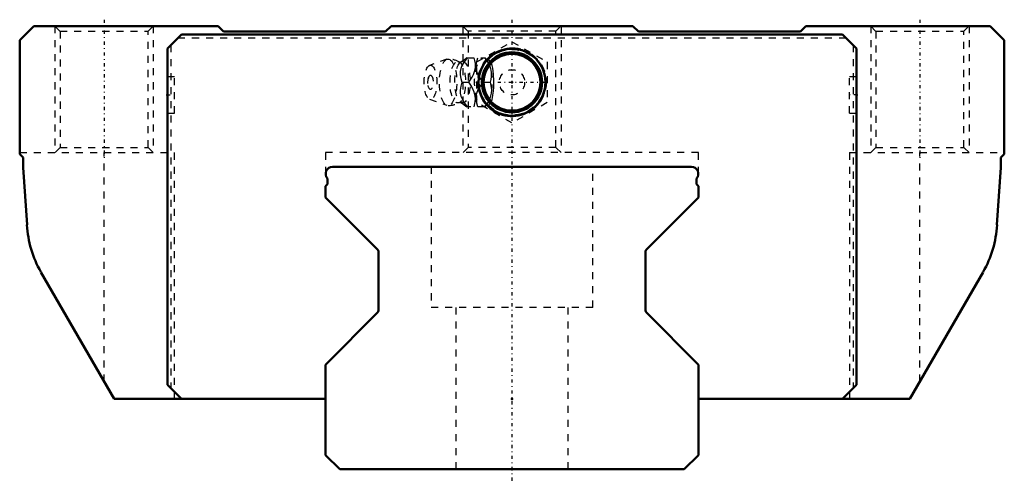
# Model space of a CAD drawing. Header units: millimetres. Extents: x -70 to 70, y -2 to 64.
import ezdxf

# ---------------------------------------------------------------- set-up
doc = ezdxf.new("R2010")
doc.units = ezdxf.units.MM
doc.linetypes.add('Center', pattern=[1.5, 0.45, -0.5, 0.05, -0.5])
doc.linetypes.add('Dashed', pattern=[2, 1, -1])
for name, color, linetype, lineweight in [('2d ConnectionPoints', 7, 'Continuous', 50), ('AM_0', 7, 'Continuous', 50), ('AM_5', 3, 'Continuous', 25), ('AM_7', 7, 'Center', 25), ('AM_9', 6, 'Dashed', 25)]:
    doc.layers.add(name, color=color, linetype=linetype, lineweight=lineweight)

# ---------------------------------------------------------------- blocks, each defined once
blk = doc.blocks.new('1_B_PT1_8_SRN_grease_nipple_joint_0_in_SRN55LC1SS780LG300BPT1827250001_2')
at = {"layer": 'AM_5', "linetype": 'Dashed'}
blk.add_arc((0, 55), 4.28, 75, 15, dxfattribs=at)
at = {"layer": 'AM_7'}
blk.add_line((-5.12, 55), (5.12, 55), dxfattribs=at)
at = {"layer": 'AM_9'}
for p, q in [((-5, 57.89), (0, 60.77)), ((0, 60.77), (5, 57.89)), ((-9.25, 58.27), (-11.71, 57.4)), ((-6.42, 58.5), (-3.85, 58.5)), ((-5, 52.11), (-5, 57.89)), ((-3.56, 58.15), (-3.85, 58.5)), ((5, 57.89), (5, 52.11)), ((-7.13, 55), (-6.14, 55)), ((-4.1, 55), (-3.12, 55)), ((-11.71, 52.6), (-9.25, 51.73)), ((0, 49.23), (-5, 52.11)), ((-3.85, 51.5), (-3.56, 51.85)), ((5, 52.11), (0, 49.23)), ((-3.85, 51.5), (-6.42, 51.5))]:
    blk.add_line(p, q, dxfattribs=at)
for points in [[(-7.26, 57.88), (-7.28, 57.87), (-7.34, 57.86), (-7.42, 57.86), (-7.47, 57.88), (-7.48, 57.88)], [(-6.37, 58.5), (-6.77, 57.95), (-7.11, 57.37), (-7.28, 56.96), (-7.37, 56.54), (-7.37, 56.04), (-7.29, 55.55), (-7.13, 55)], [(-6.41, 58.51), (-6.52, 58.4), (-6.75, 58.21), (-7.04, 58.01), (-7.26, 57.88)], [(-6.14, 55), (-5.66, 55.73), (-5.47, 56.13), (-5.32, 56.53), (-5.21, 57.09), (-5.21, 57.66), (-5.28, 58.09), (-5.39, 58.5)], [(-4.1, 55), (-4.5, 55.55), (-4.84, 56.13), (-5.01, 56.54), (-5.1, 56.96), (-5.1, 57.46), (-5.02, 57.95), (-4.86, 58.5)], [(-3.87, 58.5), (-3.39, 57.77), (-3.2, 57.37), (-3.05, 56.97), (-2.94, 56.41), (-2.94, 55.84), (-3, 55.41), (-3.12, 55)], [(-3.56, 51.84), (-3.51, 51.82), (-3.38, 51.81), (-3.25, 51.86), (-3.13, 51.96), (-3.02, 52.12), (-2.92, 52.32), (-2.84, 52.56), (-2.76, 52.85), (-2.71, 53.16), (-2.64, 53.73), (-2.6, 54.32), (-2.59, 55.23), (-2.63, 56.14), (-2.67, 56.57), (-2.73, 56.99), (-2.82, 57.38), (-2.93, 57.71), (-3.05, 57.93), (-3.19, 58.09), (-3.31, 58.17), (-3.43, 58.19), (-3.56, 58.16)], [(-7.13, 55), (-7.29, 54.45), (-7.38, 53.87), (-7.37, 53.46), (-7.28, 53.04), (-7.06, 52.54), (-6.77, 52.05), (-6.37, 51.5)], [(-5.39, 51.5), (-5.22, 52.23), (-5.2, 52.63), (-5.22, 53.03), (-5.36, 53.59), (-5.6, 54.16), (-5.85, 54.59), (-6.14, 55)], [(-4.86, 51.5), (-5.02, 52.05), (-5.11, 52.63), (-5.1, 53.04), (-5.01, 53.46), (-4.8, 53.96), (-4.5, 54.45), (-4.1, 55)], [(-3.12, 55), (-2.95, 54.27), (-2.93, 53.87), (-2.95, 53.47), (-3.09, 52.91), (-3.33, 52.34), (-3.58, 51.91), (-3.87, 51.5)], [(-7.48, 52.12), (-7.47, 52.12), (-7.41, 52.14), (-7.33, 52.14), (-7.27, 52.12), (-7.26, 52.12)], [(-7.26, 52.12), (-7.06, 52), (-6.78, 51.81), (-6.55, 51.63), (-6.41, 51.49)]]:
    blk.add_lwpolyline(points, dxfattribs=at)
for radius in [4.88, 4.86, 4.8, 4.67, 4.06, 1.8]:
    blk.add_circle((0, 55), radius, dxfattribs=at)
for centre, radius, start, end in [((-9.09, 55), 3.3, 60.8606, 90), ((-10.18, 55), 1.82, 153.7155, 206.2845), ((-9.09, 55), 3.3, 270, 299.1394)]:
    blk.add_arc(centre, radius, start, end, dxfattribs=at)
for major_axis, start_param, end_param in [((0, 3.44), 5.871519, 8.998583), ((0, -3.44), 0.411667, 2.729926), ((0, 3.44), 3.146191, 3.553259)]:
    blk.add_ellipse((-4.08, 55), major_axis=major_axis, ratio=0.374607, start_param=start_param, end_param=end_param, dxfattribs=at)
for centre, major_axis in [((-11.59, 55), (0, 2.42)), ((-9.09, 55), (0, 3.3)), ((-7.71, 55), (0, 2.94)), ((-7.04, 55), (0, 2.94)), ((-11.59, 55), (0, 1.01))]:
    blk.add_ellipse(centre, major_axis=major_axis, ratio=0.374607, dxfattribs=at)
blk = doc.blocks.new('2_SRN55LCSSB_PT1_81_Slide35_65_0_in_SRN55LC1SS780LG300BPT1827250001_2')
at = {"layer": 'AM_0'}
for p, q in [((-68, 63), (-70, 61)), ((-41.8, 63), (-68, 63)), ((-41, 62.2), (-41.8, 63)), ((-17.2, 63), (-18, 62.2)), ((17.2, 63), (-17.2, 63)), ((18, 62.2), (17.2, 63)), ((41.8, 63), (41, 62.2)), ((68, 63), (41.8, 63)), ((70, 61), (68, 63)), ((-47, 61.8), (-49, 59.8)), ((47, 61.8), (-47, 61.8)), ((-18, 62.2), (-41, 62.2)), ((41, 62.2), (18, 62.2)), ((49, 59.8), (47, 61.8)), ((-70, 61), (-70, 44.8)), ((70, 44.8), (70, 61)), ((-49, 59.8), (-49, 12)), ((49, 12), (49, 59.8)), ((-70, 44.8), (-69.5, 44.3)), ((69.5, 44.3), (70, 44.8)), ((-69.5, 44.3), (-69.5, 42.9)), ((69.5, 42.9), (69.5, 44.3)), ((-69.5, 42.9), (-68.96, 34.72)), ((68.96, 34.72), (69.5, 42.9)), ((-66.98, 28.03), (-56.57, 10)), ((56.57, 10), (66.98, 28.03)), ((-49, 12), (-47, 10)), ((47, 10), (49, 12)), ((-56.57, 10), (-26.5, 10)), ((26.5, 10), (56.57, 10))]:
    blk.add_line(p, q, dxfattribs=at)
for radius in [4.76, 4.27, 4.03]:
    blk.add_circle((0, 55), radius, dxfattribs=at)
for centre, start, end in [((-53.99, 35.53), 183.0955, 209.9889), ((53.99, 35.53), 330.0111, 356.9045)]:
    blk.add_arc(centre, 15, start, end, dxfattribs=at)
at = {"layer": 'AM_5', "linetype": 'Dashed'}
for p, q in [((-65, 63), (-65, 45)), ((-51, 63), (-51, 45)), ((-7, 63), (-7, 45)), ((7, 63), (7, 45)), ((51, 63), (51, 45)), ((65, 63), (65, 45))]:
    blk.add_line(p, q, dxfattribs=at)
at = {"layer": 'AM_5'}
blk.add_arc((0, 55), 4.86, 75, 15, dxfattribs=at)
at = {"layer": 'AM_7'}
for p, q in [((-58, 63.9), (-58, 44.1)), ((58, 63.9), (58, 44.1)), ((-49.05, 53.2), (-47.95, 53.2)), ((49.05, 53.2), (47.95, 53.2))]:
    blk.add_line(p, q, dxfattribs=at)
at = {"layer": 'AM_9'}
for p, q in [((-65, 63), (-64.25, 62.25)), ((-51.75, 62.25), (-51, 63)), ((-7, 63), (-6.25, 62.25)), ((6.25, 62.25), (7, 63)), ((51, 63), (51.75, 62.25)), ((64.25, 62.25), (65, 63)), ((-64.25, 62.25), (-64.25, 45.75)), ((-64.25, 62.25), (-51.75, 62.25)), ((-51.75, 45.75), (-51.75, 62.25)), ((-6.25, 62.25), (-6.25, 45.75)), ((6.25, 62.25), (-6.25, 62.25)), ((6.25, 45.75), (6.25, 62.25)), ((51.75, 62.25), (51.75, 45.75)), ((51.75, 62.25), (64.25, 62.25)), ((64.25, 45.75), (64.25, 62.25)), ((-48.5, 60.3), (-48.5, 11.5)), ((-47.5, 61.3), (47.5, 61.3)), ((48.5, 60.3), (48.5, 11.5)), ((-48, 55.8), (-49, 55.8)), ((-48, 50.6), (-48, 55.8)), ((48, 50.6), (48, 55.8)), ((49, 55.8), (48, 55.8)), ((-49, 50.6), (-48, 50.6)), ((48, 50.6), (49, 50.6)), ((-70, 45), (-48, 45)), ((-64.25, 45.75), (-65, 45)), ((-64.25, 45.75), (-51.75, 45.75)), ((-58, 12.47), (-58, 45)), ((-51, 45), (-51.75, 45.75)), ((-48, 10), (-48, 45)), ((26.5, 45), (-26.5, 45)), ((-26.5, 45), (-26.5, 42)), ((-6.25, 45.75), (-7, 45)), ((6.25, 45.75), (-6.25, 45.75)), ((7, 45), (6.25, 45.75)), ((26.5, 42), (26.5, 45)), ((48, 45), (48, 10)), ((48, 45), (70, 45)), ((51.75, 45.75), (51, 45)), ((51.75, 45.75), (64.25, 45.75)), ((58, 12.47), (58, 45)), ((65, 45), (64.25, 45.75))]:
    blk.add_line(p, q, dxfattribs=at)
blk = doc.blocks.new('3_SRN55LC78030_Track_0_in_SRN55LC1SS780LG300BPT1827250001_2')
at = {"layer": 'AM_0'}
for p, q in [((25.5, 43), (-25.5, 43)), ((-26.25, 41.34), (-26.25, 40.5)), ((26.25, 40.5), (26.25, 41.34)), ((-26.25, 40.5), (-26.5, 40.25)), ((-26.5, 40.25), (-26.5, 38.6)), ((26.5, 40.25), (26.25, 40.5)), ((26.5, 38.6), (26.5, 40.25)), ((-26.5, 38.6), (-19.09, 31.19)), ((19.09, 31.19), (26.5, 38.6)), ((-19, 30.98), (-19, 22.55)), ((19, 22.55), (19, 30.98)), ((-19.09, 22.34), (-26.5, 14.83)), ((26.5, 14.83), (19.09, 22.34)), ((-26.5, 14.83), (-26.5, 2)), ((26.5, 2), (26.5, 14.83)), ((-26.5, 2), (-24.5, 0)), ((24.5, 0), (26.5, 2)), ((-24.5, 0), (24.5, 0))]:
    blk.add_line(p, q, dxfattribs=at)
for centre, radius, start, end in [((-25.5, 42), 1, 90, 221.4096), ((25.5, 42), 1, 318.5904, 90), ((-19.3, 30.98), 0.3, 0, 45), ((19.3, 30.98), 0.3, 135, 180), ((-19.3, 22.55), 0.3, 315.3794, 360), ((19.3, 22.55), 0.3, 180, 224.6206)]:
    blk.add_arc(centre, radius, start, end, dxfattribs=at)
at = {"layer": 'AM_7'}
blk.add_line((0, 63.9), (0, -2.15), dxfattribs=at)
at = {"layer": 'AM_9'}
for p, q in [((-11.5, 43), (-11.5, 23)), ((11.5, 23), (11.5, 43)), ((11.5, 23), (-11.5, 23)), ((-8, 23), (-8, 0)), ((8, 0), (8, 23))]:
    blk.add_line(p, q, dxfattribs=at)

msp = doc.modelspace()

# ---------------------------------------------------------------- linework, layer by layer
at = {"layer": '2d ConnectionPoints'}
for p in [(0, 55), (0, 55), (-49, 53.2), (-49, 53.2), (49, 53.2), (49, 53.2), (0, 10), (0, 10), (0, 0), (0, 0)]:
    msp.add_point(p, dxfattribs=at)

# ---------------------------------------------------------------- block references
for name in ['2_SRN55LCSSB_PT1_81_Slide35_65_0_in_SRN55LC1SS780LG300BPT1827250001_2', '3_SRN55LC78030_Track_0_in_SRN55LC1SS780LG300BPT1827250001_2', '1_B_PT1_8_SRN_grease_nipple_joint_0_in_SRN55LC1SS780LG300BPT1827250001_2']:
    msp.add_blockref(name, (0, 0))

doc.saveas('drawing.dxf')
